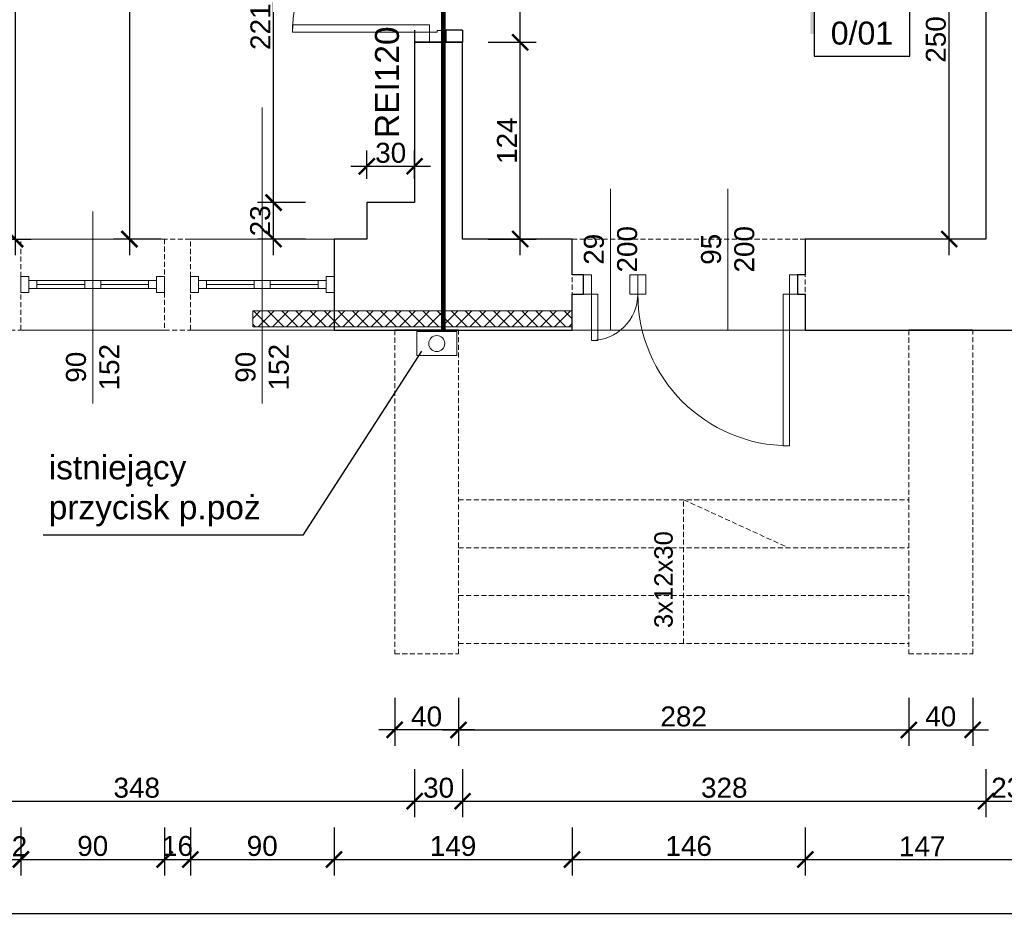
# Model space of a CAD drawing. Header units: millimetres. Extents: x 2709036 to 2756280, y 168165 to 192362.
# Tile 50 of 192: x 2714764 to 2715381, y 185385 to 185955. Entities that reach past the tile are written whole.
import ezdxf
from ezdxf.enums import TextEntityAlignment as Align

# ---------------------------------------------------------------- set-up
doc = ezdxf.new("R2010")
doc.units = ezdxf.units.MM
doc.header["$MEASUREMENT"] = 0
doc.linetypes.add('ACAD_ISO03W100', pattern=[30, 12, -18])
doc.linetypes.add('HIDDEN2', pattern=[4.7625, 3.175, -1.5875])
for name, color, linetype, lineweight in [('2 - LINIA WIDOKOWA', 251, 'Continuous', 13), ('__MAZ_EKSP_NIEZGODNOŚCI', 1, 'Continuous', 0), ('__MAZ_EKSP_PROJ', 3, 'Continuous', 0), ('__MAZ_LIKWIDACJE', 6, 'ACAD_ISO03W100', 30), ('__MAZ_OPIS_STOLARKA', 7, 'Continuous', 0), ('__MAZ_SCHODY', 7, 'Continuous', 0), ('__MAZ_STOLARKA DRZWIOWA ISTN', 7, 'Continuous', 9), ('__MAZ_STOLARKA DRZWIOWA NOWA', 7, 'Continuous', 9), ('__MAZ_STOLARKA OKIENNA', 7, 'Continuous', 9), ('__MAZ_WYMIARY', 7, 'Continuous', 9), ('__MAZ_ŚCIANY ISTNIEJĄCE', 7, 'Continuous', 30)]:
    doc.layers.add(name, color=color, linetype=linetype, lineweight=lineweight)
doc.layers.add('6 - OPISY', color=7, linetype='Continuous')
doc.styles.add('Arial', font='arial.ttf')
doc.styles.add('Dimensions', font='arial.ttf')
doc.styles.get("Standard").update_dxf_attribs({"font": 'arial.ttf'})
doc.styles.add('styl1', font='arial.ttf')
doc.dimstyles.new('100', dxfattribs={"dimtxt": 10, "dimasz": 10, "dimexe": 18, "dimexo": 15, "dimgap": 9, "dimtad": 1, "dimdec": 1, "dimrnd": 0.5, "dimdsep": 46, "dimtxsty": 'Dimensions', "dimblk": 'ARCHTICK', "dimcen": 9, "dimdle": 10, "dimadec": 1, "dimazin": 2, "dimtfac": 1, "dimtdec": 4, "dimtofl": 0, "dimtmove": 2, "dimatfit": 3, "dimfxl": 1, "dimtolj": 1, "dimtzin": 0, "dimarcsym": 0})

# ---------------------------------------------------------------- blocks, each defined once
blk = doc.blocks.new('*U9')
at = {"ltscale": 10}
blk.add_hatch(color=256, dxfattribs=at).paths.add_polyline_path([(0, 26), (-25, 26), (-27, 26), (-27, 11.46), (-25, 11.46), (-25, 24), (0, 24)])
blk.add_lwpolyline([(-25, 0), (25, 0), (25, 24), (-25, 24)], close=True, dxfattribs=at)
at = {"layer": '6 - OPISY'}
for tag, p in [('NRPOM', (0, 6)), ('WYSPOM', (3.39, -15.66))]:
    blk.add_attdef(tag, text='', height=12, dxfattribs=at).set_placement(p, align=Align.CENTER)
blk = doc.blocks.new('_ArchTick')
at = {"color": 0, "linetype": 'ByBlock', "const_width": 0.15}
blk.add_lwpolyline([(-0.5, -0.5), (0.5, 0.5)], dxfattribs=at)
blk = doc.blocks.new('*D155')
at = {"layer": '__MAZ_WYMIARY', "color": 0, "lineweight": -2}
for p, q in [((2714190.68, 185415.16), (2714190.68, 185385.16)), ((2716989.68, 185415.16), (2716989.68, 185385.16)), ((2714180.68, 185395.16), (2716999.68, 185395.16))]:
    blk.add_line(p, q, dxfattribs=at)
at = {"layer": 'Defpoints', "color": 0, "lineweight": 30}
for p in [(2714190.68, 185760.55), (2716989.68, 185760.55), (2716989.68, 185395.16)]:
    blk.add_point(p, dxfattribs=at)
at = {"layer": '__MAZ_WYMIARY', "color": 0, "lineweight": -2, "xscale": 10, "yscale": 10, "zscale": 10, "rotation": 180}
blk.add_blockref('_ArchTick', (2714190.68, 185395.16), dxfattribs=at)
at = {"layer": '__MAZ_WYMIARY', "color": 0, "lineweight": -2, "xscale": 10, "yscale": 10, "zscale": 10}
blk.add_blockref('_ArchTick', (2716989.68, 185395.16), dxfattribs=at)
at = {"layer": '__MAZ_WYMIARY', "color": 0, "lineweight": 5, "insert": (2715590.18, 185403.55), "char_height": 12.5, "attachment_point": 5, "style": 'Arial'}
blk.add_mtext('\\A1;2799', dxfattribs=at)
blk = doc.blocks.new('*D166')
at = {"layer": '__MAZ_WYMIARY', "color": 0, "lineweight": -2}
for p, q in [((2715039.32, 185530.06), (2715039.32, 185500.06)), ((2715321.37, 185530.06), (2715321.37, 185500.06)), ((2715029.32, 185510.06), (2715331.37, 185510.06))]:
    blk.add_line(p, q, dxfattribs=at)
at = {"layer": 'Defpoints', "color": 0, "lineweight": 30}
for p in [(2715039.32, 185557.63), (2715321.37, 185557.63), (2715321.37, 185510.06)]:
    blk.add_point(p, dxfattribs=at)
at = {"layer": '__MAZ_WYMIARY', "color": 0, "lineweight": -2, "xscale": 10, "yscale": 10, "zscale": 10, "rotation": 180}
blk.add_blockref('_ArchTick', (2715039.32, 185510.06), dxfattribs=at)
at = {"layer": '__MAZ_WYMIARY', "color": 0, "lineweight": -2, "xscale": 10, "yscale": 10, "zscale": 10}
blk.add_blockref('_ArchTick', (2715321.37, 185510.06), dxfattribs=at)
at = {"layer": '__MAZ_WYMIARY', "color": 0, "lineweight": 5, "insert": (2715180.34, 185518.44), "char_height": 12.5, "attachment_point": 5, "style": 'Arial'}
blk.add_mtext('\\A1;282', dxfattribs=at)
blk = doc.blocks.new('*D171')
at = {"layer": '__MAZ_WYMIARY', "color": 0, "lineweight": -2}
for p, q in [((2714663.68, 185485.39), (2714663.68, 185455.39)), ((2715011.83, 185485.39), (2715011.83, 185455.39)), ((2714653.68, 185465.39), (2715021.83, 185465.39))]:
    blk.add_line(p, q, dxfattribs=at)
at = {"layer": 'Defpoints', "color": 0, "lineweight": 30}
for p in [(2715011.83, 185840.37), (2714663.68, 185817.55), (2715011.83, 185465.39)]:
    blk.add_point(p, dxfattribs=at)
at = {"layer": '__MAZ_WYMIARY', "color": 0, "lineweight": -2, "xscale": 10, "yscale": 10, "zscale": 10, "rotation": 180}
blk.add_blockref('_ArchTick', (2714663.68, 185465.39), dxfattribs=at)
at = {"layer": '__MAZ_WYMIARY', "color": 0, "lineweight": -2, "xscale": 10, "yscale": 10, "zscale": 10}
blk.add_blockref('_ArchTick', (2715011.83, 185465.39), dxfattribs=at)
at = {"layer": '__MAZ_WYMIARY', "color": 0, "lineweight": 5, "insert": (2714837.76, 185473.78), "char_height": 12.5, "attachment_point": 5, "style": 'Arial'}
blk.add_mtext('\\A1;348', dxfattribs=at)
blk = doc.blocks.new('*D172')
at = {"layer": '__MAZ_WYMIARY', "color": 0, "lineweight": -2}
for p, q in [((2715041.83, 185485.39), (2715041.83, 185455.39)), ((2715369.68, 185485.39), (2715369.68, 185455.39)), ((2715031.83, 185465.39), (2715379.68, 185465.39))]:
    blk.add_line(p, q, dxfattribs=at)
at = {"layer": 'Defpoints', "color": 0, "lineweight": 30}
for p in [(2715041.83, 185840.37), (2715369.68, 185817.55), (2715369.68, 185465.39)]:
    blk.add_point(p, dxfattribs=at)
at = {"layer": '__MAZ_WYMIARY', "color": 0, "lineweight": -2, "xscale": 10, "yscale": 10, "zscale": 10, "rotation": 180}
blk.add_blockref('_ArchTick', (2715041.83, 185465.39), dxfattribs=at)
at = {"layer": '__MAZ_WYMIARY', "color": 0, "lineweight": -2, "xscale": 10, "yscale": 10, "zscale": 10}
blk.add_blockref('_ArchTick', (2715369.68, 185465.39), dxfattribs=at)
at = {"layer": '__MAZ_WYMIARY', "color": 0, "lineweight": 5, "insert": (2715205.76, 185473.78), "char_height": 12.5, "attachment_point": 5, "style": 'Arial'}
blk.add_mtext('\\A1;328', dxfattribs=at)
blk = doc.blocks.new('*D173')
at = {"layer": '__MAZ_WYMIARY', "color": 0, "lineweight": -2}
for p, q in [((2715369.68, 185485.39), (2715369.68, 185455.39)), ((2715392.68, 185485.39), (2715392.68, 185455.39)), ((2715359.68, 185465.39), (2715402.68, 185465.39))]:
    blk.add_line(p, q, dxfattribs=at)
at = {"layer": 'Defpoints', "color": 0, "lineweight": 30}
for p in [(2715369.68, 185817.55), (2715392.68, 185817.55), (2715392.68, 185465.39)]:
    blk.add_point(p, dxfattribs=at)
at = {"layer": '__MAZ_WYMIARY', "color": 0, "lineweight": -2, "xscale": 10, "yscale": 10, "zscale": 10, "rotation": 180}
blk.add_blockref('_ArchTick', (2715369.68, 185465.39), dxfattribs=at)
at = {"layer": '__MAZ_WYMIARY', "color": 0, "lineweight": -2, "xscale": 10, "yscale": 10, "zscale": 10}
blk.add_blockref('_ArchTick', (2715392.68, 185465.39), dxfattribs=at)
at = {"layer": '__MAZ_WYMIARY', "color": 0, "lineweight": 5, "insert": (2715382.68, 185473.78), "char_height": 12.5, "attachment_point": 5, "style": 'Arial'}
blk.add_mtext('\\A1;23', dxfattribs=at)
blk = doc.blocks.new('*D179')
at = {"layer": '__MAZ_WYMIARY', "color": 0, "lineweight": -2}
for p, q in [((2715011.83, 185485.39), (2715011.83, 185455.39)), ((2715041.83, 185485.39), (2715041.83, 185455.39)), ((2715001.83, 185465.39), (2715051.83, 185465.39))]:
    blk.add_line(p, q, dxfattribs=at)
at = {"layer": 'Defpoints', "color": 0, "lineweight": 30}
for p in [(2715011.83, 185840.37), (2715041.83, 185817.55), (2715041.83, 185465.39)]:
    blk.add_point(p, dxfattribs=at)
at = {"layer": '__MAZ_WYMIARY', "color": 0, "lineweight": -2, "xscale": 10, "yscale": 10, "zscale": 10, "rotation": 180}
blk.add_blockref('_ArchTick', (2715011.83, 185465.39), dxfattribs=at)
at = {"layer": '__MAZ_WYMIARY', "color": 0, "lineweight": -2, "xscale": 10, "yscale": 10, "zscale": 10}
blk.add_blockref('_ArchTick', (2715041.83, 185465.39), dxfattribs=at)
at = {"layer": '__MAZ_WYMIARY', "color": 0, "lineweight": 5, "insert": (2715026.83, 185473.78), "char_height": 12.5, "attachment_point": 5, "style": 'Arial'}
blk.add_mtext('\\A1;30', dxfattribs=at)
blk = doc.blocks.new('*D193')
at = {"layer": '__MAZ_WYMIARY', "color": 0, "lineweight": -2}
for p, q in [((2714999.32, 185530.06), (2714999.32, 185500.06)), ((2715039.32, 185530.06), (2715039.32, 185500.06)), ((2715049.32, 185510.06), (2714989.32, 185510.06))]:
    blk.add_line(p, q, dxfattribs=at)
at = {"layer": 'Defpoints', "color": 0, "lineweight": 30}
for p in [(2714999.32, 185557.63), (2715039.32, 185557.63), (2714999.32, 185510.06)]:
    blk.add_point(p, dxfattribs=at)
at = {"layer": '__MAZ_WYMIARY', "color": 0, "lineweight": -2, "xscale": 10, "yscale": 10, "zscale": 10, "rotation": 180}
blk.add_blockref('_ArchTick', (2714999.32, 185510.06), dxfattribs=at)
at = {"layer": '__MAZ_WYMIARY', "color": 0, "lineweight": -2, "xscale": 10, "yscale": 10, "zscale": 10}
blk.add_blockref('_ArchTick', (2715039.32, 185510.06), dxfattribs=at)
at = {"layer": '__MAZ_WYMIARY', "color": 0, "lineweight": 5, "insert": (2715019.32, 185518.44), "char_height": 12.5, "attachment_point": 5, "style": 'Arial'}
blk.add_mtext('\\A1;40', dxfattribs=at)
blk = doc.blocks.new('*D194')
at = {"layer": '__MAZ_WYMIARY', "color": 0, "lineweight": -2}
for p, q in [((2715321.37, 185530.06), (2715321.37, 185500.06)), ((2715361.37, 185530.06), (2715361.37, 185500.06)), ((2715311.37, 185510.06), (2715371.37, 185510.06))]:
    blk.add_line(p, q, dxfattribs=at)
at = {"layer": 'Defpoints', "color": 0, "lineweight": 30}
for p in [(2715321.37, 185557.63), (2715361.37, 185557.63), (2715361.37, 185510.06)]:
    blk.add_point(p, dxfattribs=at)
at = {"layer": '__MAZ_WYMIARY', "color": 0, "lineweight": -2, "xscale": 10, "yscale": 10, "zscale": 10, "rotation": 180}
blk.add_blockref('_ArchTick', (2715321.37, 185510.06), dxfattribs=at)
at = {"layer": '__MAZ_WYMIARY', "color": 0, "lineweight": -2, "xscale": 10, "yscale": 10, "zscale": 10}
blk.add_blockref('_ArchTick', (2715361.37, 185510.06), dxfattribs=at)
at = {"layer": '__MAZ_WYMIARY', "color": 0, "lineweight": 5, "insert": (2715341.37, 185518.44), "char_height": 12.5, "attachment_point": 5, "style": 'Arial'}
blk.add_mtext('\\A1;40', dxfattribs=at)
blk = doc.blocks.new('*D199')
at = {"layer": '__MAZ_WYMIARY', "color": 0, "lineweight": -2}
for p, q in [((2714753.68, 185448.92), (2714753.68, 185418.92)), ((2714765.2, 185448.92), (2714765.2, 185418.92)), ((2714743.68, 185428.92), (2714775.2, 185428.92))]:
    blk.add_line(p, q, dxfattribs=at)
at = {"layer": 'Defpoints', "color": 0, "lineweight": 30}
for p in [(2714753.68, 185760.55), (2714765.2, 185760.55), (2714765.2, 185428.92)]:
    blk.add_point(p, dxfattribs=at)
at = {"layer": '__MAZ_WYMIARY', "color": 0, "lineweight": -2, "xscale": 10, "yscale": 10, "zscale": 10, "rotation": 180}
blk.add_blockref('_ArchTick', (2714753.68, 185428.92), dxfattribs=at)
at = {"layer": '__MAZ_WYMIARY', "color": 0, "lineweight": -2, "xscale": 10, "yscale": 10, "zscale": 10}
blk.add_blockref('_ArchTick', (2714765.2, 185428.92), dxfattribs=at)
at = {"layer": '__MAZ_WYMIARY', "color": 0, "lineweight": 5, "insert": (2714759.44, 185437.19), "char_height": 12.5, "attachment_point": 5, "style": 'Arial'}
blk.add_mtext('\\A1;12', dxfattribs=at)
blk = doc.blocks.new('*D200')
at = {"layer": '__MAZ_WYMIARY', "color": 0, "lineweight": -2}
for p, q in [((2714765.2, 185448.92), (2714765.2, 185418.92)), ((2714855.2, 185448.92), (2714855.2, 185418.92)), ((2714755.2, 185428.92), (2714865.2, 185428.92))]:
    blk.add_line(p, q, dxfattribs=at)
at = {"layer": 'Defpoints', "color": 0, "lineweight": 30}
for p in [(2714765.2, 185760.55), (2714855.2, 185760.55), (2714855.2, 185428.92)]:
    blk.add_point(p, dxfattribs=at)
at = {"layer": '__MAZ_WYMIARY', "color": 0, "lineweight": -2, "xscale": 10, "yscale": 10, "zscale": 10, "rotation": 180}
blk.add_blockref('_ArchTick', (2714765.2, 185428.92), dxfattribs=at)
at = {"layer": '__MAZ_WYMIARY', "color": 0, "lineweight": -2, "xscale": 10, "yscale": 10, "zscale": 10}
blk.add_blockref('_ArchTick', (2714855.2, 185428.92), dxfattribs=at)
at = {"layer": '__MAZ_WYMIARY', "color": 0, "lineweight": 5, "insert": (2714810.2, 185437.3), "char_height": 12.5, "attachment_point": 5, "style": 'Arial'}
blk.add_mtext('\\A1;90', dxfattribs=at)
blk = doc.blocks.new('*D201')
at = {"layer": '__MAZ_WYMIARY', "color": 0, "lineweight": -2}
for p, q in [((2714855.2, 185448.92), (2714855.2, 185418.92)), ((2714871.37, 185448.92), (2714871.37, 185418.92)), ((2714845.2, 185428.92), (2714881.37, 185428.92))]:
    blk.add_line(p, q, dxfattribs=at)
at = {"layer": 'Defpoints', "color": 0, "lineweight": 30}
for p in [(2714855.2, 185760.49), (2714871.37, 185760.49), (2714871.37, 185428.92)]:
    blk.add_point(p, dxfattribs=at)
at = {"layer": '__MAZ_WYMIARY', "color": 0, "lineweight": -2, "xscale": 10, "yscale": 10, "zscale": 10, "rotation": 180}
blk.add_blockref('_ArchTick', (2714855.2, 185428.92), dxfattribs=at)
at = {"layer": '__MAZ_WYMIARY', "color": 0, "lineweight": -2, "xscale": 10, "yscale": 10, "zscale": 10}
blk.add_blockref('_ArchTick', (2714871.37, 185428.92), dxfattribs=at)
at = {"layer": '__MAZ_WYMIARY', "color": 0, "lineweight": 5, "insert": (2714863.29, 185437.3), "char_height": 12.5, "attachment_point": 5, "style": 'Arial'}
blk.add_mtext('\\A1;16', dxfattribs=at)
blk = doc.blocks.new('*D202')
at = {"layer": '__MAZ_WYMIARY', "color": 0, "lineweight": -2}
for p, q in [((2714871.37, 185448.92), (2714871.37, 185418.92)), ((2714961.37, 185448.92), (2714961.37, 185418.92)), ((2714861.37, 185428.92), (2714971.37, 185428.92))]:
    blk.add_line(p, q, dxfattribs=at)
at = {"layer": 'Defpoints', "color": 0, "lineweight": 30}
for p in [(2714871.37, 185760.42), (2714961.37, 185760.55), (2714961.37, 185428.92)]:
    blk.add_point(p, dxfattribs=at)
at = {"layer": '__MAZ_WYMIARY', "color": 0, "lineweight": -2, "xscale": 10, "yscale": 10, "zscale": 10, "rotation": 180}
blk.add_blockref('_ArchTick', (2714871.37, 185428.92), dxfattribs=at)
at = {"layer": '__MAZ_WYMIARY', "color": 0, "lineweight": -2, "xscale": 10, "yscale": 10, "zscale": 10}
blk.add_blockref('_ArchTick', (2714961.37, 185428.92), dxfattribs=at)
at = {"layer": '__MAZ_WYMIARY', "color": 0, "lineweight": 5, "insert": (2714916.37, 185437.3), "char_height": 12.5, "attachment_point": 5, "style": 'Arial'}
blk.add_mtext('\\A1;90', dxfattribs=at)
blk = doc.blocks.new('*D203')
at = {"layer": '__MAZ_WYMIARY', "color": 0, "lineweight": -2}
for p, q in [((2714961.37, 185448.92), (2714961.37, 185418.92)), ((2715110.42, 185448.92), (2715110.42, 185418.92)), ((2714951.37, 185428.92), (2715120.42, 185428.92))]:
    blk.add_line(p, q, dxfattribs=at)
at = {"layer": 'Defpoints', "color": 0, "lineweight": 30}
for p in [(2714961.37, 185760.49), (2715110.42, 185760.49), (2715110.42, 185428.92)]:
    blk.add_point(p, dxfattribs=at)
at = {"layer": '__MAZ_WYMIARY', "color": 0, "lineweight": -2, "xscale": 10, "yscale": 10, "zscale": 10, "rotation": 180}
blk.add_blockref('_ArchTick', (2714961.37, 185428.92), dxfattribs=at)
at = {"layer": '__MAZ_WYMIARY', "color": 0, "lineweight": -2, "xscale": 10, "yscale": 10, "zscale": 10}
blk.add_blockref('_ArchTick', (2715110.42, 185428.92), dxfattribs=at)
at = {"layer": '__MAZ_WYMIARY', "color": 0, "lineweight": 5, "insert": (2715035.9, 185437.3), "char_height": 12.5, "attachment_point": 5, "style": 'Arial'}
blk.add_mtext('\\A1;149', dxfattribs=at)
blk = doc.blocks.new('*D204')
at = {"layer": '__MAZ_WYMIARY', "color": 0, "lineweight": -2}
for p, q in [((2715110.42, 185448.92), (2715110.42, 185418.92)), ((2715256.55, 185448.92), (2715256.55, 185418.92)), ((2715100.42, 185428.92), (2715266.55, 185428.92))]:
    blk.add_line(p, q, dxfattribs=at)
at = {"layer": 'Defpoints', "color": 0, "lineweight": 30}
for p in [(2715110.42, 185760.42), (2715256.55, 185760.42), (2715256.55, 185428.92)]:
    blk.add_point(p, dxfattribs=at)
at = {"layer": '__MAZ_WYMIARY', "color": 0, "lineweight": -2, "xscale": 10, "yscale": 10, "zscale": 10, "rotation": 180}
blk.add_blockref('_ArchTick', (2715110.42, 185428.92), dxfattribs=at)
at = {"layer": '__MAZ_WYMIARY', "color": 0, "lineweight": -2, "xscale": 10, "yscale": 10, "zscale": 10}
blk.add_blockref('_ArchTick', (2715256.55, 185428.92), dxfattribs=at)
at = {"layer": '__MAZ_WYMIARY', "color": 0, "lineweight": 5, "insert": (2715183.48, 185437.3), "char_height": 12.5, "attachment_point": 5, "style": 'Arial'}
blk.add_mtext('\\A1;146', dxfattribs=at)
blk = doc.blocks.new('*D205')
at = {"layer": '__MAZ_WYMIARY', "color": 0, "lineweight": -2}
for p, q in [((2715256.55, 185448.92), (2715256.55, 185418.92)), ((2715403.03, 185448.92), (2715403.03, 185418.92)), ((2715246.55, 185428.92), (2715413.03, 185428.92))]:
    blk.add_line(p, q, dxfattribs=at)
at = {"layer": 'Defpoints', "color": 0, "lineweight": 30}
for p in [(2715256.55, 185760.36), (2715403.03, 185760.55), (2715403.03, 185428.92)]:
    blk.add_point(p, dxfattribs=at)
at = {"layer": '__MAZ_WYMIARY', "color": 0, "lineweight": -2, "xscale": 10, "yscale": 10, "zscale": 10, "rotation": 180}
blk.add_blockref('_ArchTick', (2715256.55, 185428.92), dxfattribs=at)
at = {"layer": '__MAZ_WYMIARY', "color": 0, "lineweight": -2, "xscale": 10, "yscale": 10, "zscale": 10}
blk.add_blockref('_ArchTick', (2715403.03, 185428.92), dxfattribs=at)
at = {"layer": '__MAZ_WYMIARY', "color": 0, "lineweight": 5, "insert": (2715329.79, 185437.19), "char_height": 12.5, "attachment_point": 5, "style": 'Arial'}
blk.add_mtext('\\A1;147', dxfattribs=at)
blk = doc.blocks.new('*D253')
at = {"layer": '__MAZ_WYMIARY', "color": 0, "lineweight": -2}
for p, q in [((2715346.74, 185807.55), (2715346.74, 186077.55)), ((2715354.68, 186067.55), (2715336.74, 186067.55)), ((2715354.68, 185817.55), (2715336.74, 185817.55))]:
    blk.add_line(p, q, dxfattribs=at)
at = {"layer": 'Defpoints', "color": 0, "lineweight": 30}
for p in [(2715346.74, 186067.55), (2715369.68, 186067.55), (2715369.68, 185817.55)]:
    blk.add_point(p, dxfattribs=at)
at = {"layer": '__MAZ_WYMIARY', "color": 0, "lineweight": -2, "xscale": 10, "yscale": 10, "zscale": 10}
for p, rotation in [((2715346.74, 186067.55), 90), ((2715346.74, 185817.55), 270)]:
    blk.add_blockref('_ArchTick', p, dxfattribs=dict(at, rotation=rotation))
at = {"layer": '__MAZ_WYMIARY', "color": 0, "lineweight": 5, "insert": (2715338.36, 185942.55), "char_height": 12.5, "attachment_point": 5, "rotation": 90, "style": 'Arial'}
blk.add_mtext('\\A1;250', dxfattribs=at)
blk = doc.blocks.new('*D297')
at = {"layer": '__MAZ_WYMIARY', "color": 0, "lineweight": -2}
for p, q in [((2714923.49, 185807.55), (2714923.49, 185850.37)), ((2714943.49, 185840.37), (2714913.49, 185840.37)), ((2714943.49, 185817.55), (2714913.49, 185817.55))]:
    blk.add_line(p, q, dxfattribs=at)
at = {"layer": 'Defpoints', "color": 0, "lineweight": 30}
for p in [(2714923.49, 185840.37), (2714981.83, 185840.37), (2714981.83, 185817.55)]:
    blk.add_point(p, dxfattribs=at)
at = {"layer": '__MAZ_WYMIARY', "color": 0, "lineweight": -2, "xscale": 10, "yscale": 10, "zscale": 10}
for p, rotation in [((2714923.49, 185840.37), 90), ((2714923.49, 185817.55), 270)]:
    blk.add_blockref('_ArchTick', p, dxfattribs=dict(at, rotation=rotation))
at = {"layer": '__MAZ_WYMIARY', "color": 0, "lineweight": 5, "insert": (2714915.11, 185828.96), "char_height": 12.5, "attachment_point": 5, "rotation": 90, "style": 'Arial'}
blk.add_mtext('\\A1;23', dxfattribs=at)
blk = doc.blocks.new('*D298')
at = {"layer": '__MAZ_WYMIARY', "color": 0, "lineweight": -2}
for p, q in [((2714923.49, 185830.37), (2714923.49, 186070.77)), ((2714943.49, 186060.77), (2714913.49, 186060.77)), ((2714943.49, 185840.37), (2714913.49, 185840.37))]:
    blk.add_line(p, q, dxfattribs=at)
at = {"layer": 'Defpoints', "color": 0, "lineweight": 30}
for p in [(2714923.49, 186060.77), (2715011.83, 186060.77), (2715011.83, 185840.37)]:
    blk.add_point(p, dxfattribs=at)
at = {"layer": '__MAZ_WYMIARY', "color": 0, "lineweight": -2, "xscale": 10, "yscale": 10, "zscale": 10}
for p, rotation in [((2714923.49, 186060.77), 90), ((2714923.49, 185840.37), 270)]:
    blk.add_blockref('_ArchTick', p, dxfattribs=dict(at, rotation=rotation))
at = {"layer": '__MAZ_WYMIARY', "color": 0, "lineweight": 5, "insert": (2714915.22, 185950.57), "char_height": 12.5, "attachment_point": 5, "rotation": 90, "style": 'Arial'}
blk.add_mtext('\\A1;221', dxfattribs=at)
blk = doc.blocks.new('*D304')
at = {"layer": '__MAZ_WYMIARY', "color": 0, "lineweight": -2}
for p, q in [((2714981.83, 185855.37), (2714981.83, 185873.12)), ((2715011.83, 185855.37), (2715011.83, 185873.12)), ((2714971.83, 185863.12), (2715021.83, 185863.12))]:
    blk.add_line(p, q, dxfattribs=at)
at = {"layer": 'Defpoints', "color": 0, "lineweight": 30}
for p in [(2715011.83, 185863.12), (2714981.83, 185840.37), (2715011.83, 185840.37)]:
    blk.add_point(p, dxfattribs=at)
at = {"layer": '__MAZ_WYMIARY', "color": 0, "lineweight": -2, "xscale": 10, "yscale": 10, "zscale": 10, "rotation": 180}
blk.add_blockref('_ArchTick', (2714981.83, 185863.12), dxfattribs=at)
at = {"layer": '__MAZ_WYMIARY', "color": 0, "lineweight": -2, "xscale": 10, "yscale": 10, "zscale": 10}
blk.add_blockref('_ArchTick', (2715011.83, 185863.12), dxfattribs=at)
at = {"layer": '__MAZ_WYMIARY', "color": 0, "lineweight": 5, "insert": (2714996.83, 185871.51), "char_height": 12.5, "attachment_point": 5, "style": 'Arial'}
blk.add_mtext('\\A1;30', dxfattribs=at)
blk = doc.blocks.new('*D308')
at = {"layer": '__MAZ_WYMIARY', "color": 0, "lineweight": -2}
for p, q in [((2714833.15, 186153.05), (2714833.15, 185807.55)), ((2714853.15, 186143.05), (2714823.15, 186143.05)), ((2714853.15, 185817.55), (2714823.15, 185817.55))]:
    blk.add_line(p, q, dxfattribs=at)
at = {"layer": 'Defpoints', "color": 0, "lineweight": 30}
for p in [(2714876.49, 186143.05), (2714833.15, 185817.55), (2714876.49, 185817.55)]:
    blk.add_point(p, dxfattribs=at)
at = {"layer": '__MAZ_WYMIARY', "color": 0, "lineweight": -2, "xscale": 10, "yscale": 10, "zscale": 10}
for p, rotation in [((2714833.15, 186143.05), 90), ((2714833.15, 185817.55), 270)]:
    blk.add_blockref('_ArchTick', p, dxfattribs=dict(at, rotation=rotation))
at = {"layer": '__MAZ_WYMIARY', "color": 0, "lineweight": 5, "insert": (2714824.76, 185980.3), "char_height": 12.5, "attachment_point": 5, "rotation": 90, "style": 'Arial'}
blk.add_mtext('\\A1;326', dxfattribs=at)
blk = doc.blocks.new('*D659')
at = {"layer": '__MAZ_WYMIARY', "color": 0, "lineweight": -2}
for p, q in [((2714761.53, 186055.78), (2714761.53, 185807.55)), ((2714741.53, 186045.78), (2714771.53, 186045.78)), ((2714741.53, 185817.55), (2714771.53, 185817.55))]:
    blk.add_line(p, q, dxfattribs=at)
at = {"layer": 'Defpoints', "color": 0, "lineweight": 30}
for p in [(2714663.68, 186045.78), (2714663.68, 185817.55), (2714761.53, 185817.55)]:
    blk.add_point(p, dxfattribs=at)
at = {"layer": '__MAZ_WYMIARY', "color": 0, "lineweight": -2, "xscale": 10, "yscale": 10, "zscale": 10}
for p, rotation in [((2714761.53, 186045.78), 90), ((2714761.53, 185817.55), 270)]:
    blk.add_blockref('_ArchTick', p, dxfattribs=dict(at, rotation=rotation))
at = {"layer": '__MAZ_WYMIARY', "color": 0, "lineweight": 5, "insert": (2714753.15, 185931.66), "char_height": 12.5, "attachment_point": 5, "rotation": 90, "style": 'Arial'}
blk.add_mtext('\\A1;228', dxfattribs=at)
blk = doc.blocks.new('*D668')
at = {"layer": '__MAZ_WYMIARY', "color": 0, "lineweight": -2}
for p, q in [((2715077.95, 185807.55), (2715077.95, 185950.83)), ((2715057.95, 185940.83), (2715087.95, 185940.83)), ((2715057.95, 185817.55), (2715087.95, 185817.55))]:
    blk.add_line(p, q, dxfattribs=at)
at = {"layer": 'Defpoints', "color": 0, "lineweight": 30}
for p in [(2715041.83, 185940.83), (2715077.95, 185940.83), (2715041.83, 185817.55)]:
    blk.add_point(p, dxfattribs=at)
at = {"layer": '__MAZ_WYMIARY', "color": 0, "lineweight": -2, "xscale": 10, "yscale": 10, "zscale": 10}
for p, rotation in [((2715077.95, 185940.83), 90), ((2715077.95, 185817.55), 270)]:
    blk.add_blockref('_ArchTick', p, dxfattribs=dict(at, rotation=rotation))
at = {"layer": '__MAZ_WYMIARY', "color": 0, "lineweight": 5, "insert": (2715069.67, 185879.19), "char_height": 12.5, "attachment_point": 5, "rotation": 90, "style": 'Arial'}
blk.add_mtext('\\A1;124', dxfattribs=at)
blk = doc.blocks.new('*D669')
at = {"layer": '__MAZ_WYMIARY', "color": 0, "lineweight": -2}
for p, q in [((2715077.95, 185930.83), (2715077.95, 186055.83)), ((2715057.95, 186045.83), (2715087.95, 186045.83)), ((2715057.95, 185940.83), (2715087.95, 185940.83))]:
    blk.add_line(p, q, dxfattribs=at)
at = {"layer": 'Defpoints', "color": 0, "lineweight": 30}
for p in [(2715041.83, 186045.83), (2715077.95, 186045.83), (2715041.83, 185940.83)]:
    blk.add_point(p, dxfattribs=at)
at = {"layer": '__MAZ_WYMIARY', "color": 0, "lineweight": -2, "xscale": 10, "yscale": 10, "zscale": 10}
for p, rotation in [((2715077.95, 186045.83), 90), ((2715077.95, 185940.83), 270)]:
    blk.add_blockref('_ArchTick', p, dxfattribs=dict(at, rotation=rotation))
at = {"layer": '__MAZ_WYMIARY', "color": 0, "lineweight": 5, "insert": (2715069.57, 185993.33), "char_height": 12.5, "attachment_point": 5, "rotation": 90, "style": 'Arial'}
blk.add_mtext('\\A1;105', dxfattribs=at)
blk = doc.blocks.new('90')
at = {"color": 0, "linetype": 'Continuous', "lineweight": 5}
for p, q in [((30102.84, -38884.85), (30102.84, -38878.44)), ((30113.27, -38878.44), (30113.27, -38885.98)), ((30107.55, -38884.85), (30102.84, -38884.85)), ((30107.55, -38885.98), (30107.55, -38884.85)), ((30113.27, -38885.98), (30107.55, -38885.98)), ((30015.67, -38967.31), (30015.67, -38972.02)), ((30102.84, -38967.31), (30015.67, -38967.31)), ((30015.67, -38967.31), (30015.67, -38972.02)), ((30015.67, -38972.02), (30102.84, -38972.02)), ((30102.84, -38972.02), (30102.84, -38967.31)), ((30102.84, -38978.44), (30102.84, -38972.02)), ((30102.84, -38972.02), (30107.55, -38972.02)), ((30107.55, -38972.02), (30107.55, -38970.89)), ((30107.55, -38970.89), (30113.27, -38970.89)), ((30113.27, -38970.89), (30113.27, -38978.44))]:
    blk.add_line(p, q, dxfattribs=at)
blk.add_arc((30102.84, -38972.02), 87.17, 90, 180, dxfattribs=at)

msp = doc.modelspace()

# ---------------------------------------------------------------- hatches: boundary and pattern name
at = {"layer": '__MAZ_EKSP_NIEZGODNOŚCI', "ltscale": 0.01}
h = msp.add_hatch(dxfattribs=at)
h.set_pattern_fill('ANSI37', color=252, scale=50)
h.set_pattern_definition([(45, (55864.465, 6934.302), (-4.419417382, 4.419417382), []), (135, (55864.465, 6934.302), (-4.419417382, -4.419417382), [])])
h.paths.add_polyline_path([(2714910.42, 185772.5), (2715110.42, 185772.5), (2715110.42, 185762.5), (2714910.42, 185762.5)])

# ---------------------------------------------------------------- linework, layer by layer
at = {"color": 7, "lineweight": -3}
for q in [(2715016.35, 185747.32), (2714779.22, 185632.15)]:
    msp.add_line((2714942.01, 185632.15), q, dxfattribs=at)
at = {"layer": '2 - LINIA WIDOKOWA', "color": 252, "linetype": 'Continuous', "ltscale": 5}
msp.add_line((2715110.42, 185760.55), (2715256.55, 185760.55), dxfattribs=at)
at = {"layer": '2 - LINIA WIDOKOWA', "color": 1, "linetype": 'Continuous', "ltscale": 5}
msp.add_lwpolyline([(2715038.18, 185744.57), (2715013.18, 185744.57), (2715013.18, 185759.57), (2715038.18, 185759.57)], close=True, dxfattribs=at)
msp.add_circle((2715025.68, 185752.07), 5, dxfattribs=at)
at = {"layer": '__MAZ_EKSP_NIEZGODNOŚCI', "color": 252}
msp.add_lwpolyline([(2714910.42, 185772.5), (2715110.42, 185772.5), (2715110.42, 185762.5), (2714910.42, 185762.5)], close=True, dxfattribs=at)
at = {"layer": '__MAZ_EKSP_PROJ', "linetype": 'ACAD_ISO03W100', "const_width": 3}
msp.add_lwpolyline([(2715029.84, 185759.57), (2715029.84, 186271.03), (2714869.37, 186271.03), (2714869.37, 186388.05), (2714508.27, 186388.05)], dxfattribs=at)
at = {"layer": '__MAZ_LIKWIDACJE', "color": 252}
for p, q in [((2715041.83, 185948.33), (2715011.83, 185948.33)), ((2715011.83, 185948.33), (2715011.83, 185940.83)), ((2715041.83, 185948.33), (2715041.83, 185940.83))]:
    msp.add_line(p, q, dxfattribs=at)
at = {"layer": '__MAZ_OPIS_STOLARKA', "color": 252}
for points in [[(2714916.37, 185714.54), (2714916.37, 185899.85)], [(2715134.58, 185760.3), (2715134.58, 185849.01)], [(2715207.97, 185760.3), (2715207.97, 185849.01)], [(2714810.2, 185714.54), (2714810.2, 185834.76)]]:
    msp.add_lwpolyline(points, dxfattribs=at)
at = {"layer": '__MAZ_SCHODY', "color": 252, "linetype": 'HIDDEN2', "lineweight": 5}
for p, q in [((2714765.2, 185817.55), (2714753.68, 185817.55)), ((2714765.2, 185760.55), (2714765.2, 185817.55)), ((2714855.2, 185817.55), (2714765.2, 185817.55)), ((2714855.2, 185817.55), (2714855.2, 185760.55)), ((2714871.37, 185817.55), (2714855.2, 185817.55)), ((2714871.37, 185760.55), (2714871.37, 185817.55)), ((2714961.37, 185817.55), (2714871.37, 185817.55)), ((2714753.68, 185760.55), (2714765.2, 185760.55)), ((2714765.2, 185760.55), (2714855.2, 185760.55)), ((2714855.2, 185760.55), (2714871.37, 185760.55)), ((2714871.37, 185760.55), (2714961.37, 185760.55)), ((2714999.32, 185760.55), (2714999.32, 185557.63)), ((2715039.32, 185557.63), (2715039.32, 185760.55)), ((2715321.37, 185760.55), (2715321.37, 185557.63)), ((2715361.37, 185557.63), (2715361.37, 185760.55)), ((2715039.32, 185654.22), (2715321.37, 185654.22)), ((2715039.32, 185624.22), (2715321.37, 185624.22)), ((2715039.32, 185594.22), (2715321.37, 185594.22)), ((2715039.32, 185564.22), (2715321.37, 185564.22)), ((2714999.32, 185557.63), (2715039.32, 185557.63)), ((2715321.37, 185557.63), (2715361.37, 185557.63))]:
    msp.add_line(p, q, dxfattribs=at)
msp.add_lwpolyline([(2715110.42, 185760.55), (2715256.55, 185760.55), (2715256.55, 185817.55), (2715110.42, 185817.55)], close=True, dxfattribs=at)
msp.add_lwpolyline([(2715180.34, 185564.22), (2715180.34, 185654.22), (2715245.74, 185624.22)], dxfattribs=at)
at = {"layer": '__MAZ_STOLARKA DRZWIOWA ISTN', "color": 252, "linetype": 'Continuous'}
for points in [[(2715122.63, 185795.05), (2715117.63, 185795.05), (2715117.63, 185783.05), (2715122.63, 185783.05)], [(2715151.63, 185795.05), (2715146.63, 185795.05), (2715146.63, 185783.05), (2715151.63, 185783.05)], [(2715151.63, 185795.05), (2715156.63, 185795.05), (2715156.63, 185783.05), (2715151.63, 185783.05)], [(2715246.63, 185795.05), (2715251.63, 185795.05), (2715251.63, 185783.05), (2715246.63, 185783.05)], [(2715122.63, 185783.05), (2715126.63, 185783.05), (2715126.63, 185754.05), (2715122.63, 185754.05)], [(2715246.63, 185783.05), (2715242.63, 185783.05), (2715242.63, 185688.05), (2715246.63, 185688.05)]]:
    msp.add_lwpolyline(points, close=True, dxfattribs=at)
at = {"layer": '__MAZ_STOLARKA DRZWIOWA ISTN', "color": 252, "linetype": 'Continuous', "extrusion": (0, 0, -1)}
msp.add_arc((-2715122.63, 185783.05), 29, 180, 270, dxfattribs=at)
at = {"layer": '__MAZ_STOLARKA DRZWIOWA ISTN', "color": 252, "linetype": 'Continuous'}
msp.add_arc((2715246.63, 185783.05), 95, 180, 270, dxfattribs=at)
at = {"layer": '__MAZ_STOLARKA OKIENNA', "color": 252, "linetype": 'Continuous'}
for p, q in [((2714765.2, 185817.55), (2714855.2, 185817.55)), ((2714871.37, 185817.55), (2714961.37, 185817.55)), ((2714775.2, 185786.55), (2714775.2, 185791.55)), ((2714775.2, 185789.05), (2714805.2, 185789.05)), ((2714805.2, 185786.55), (2714805.2, 185791.55)), ((2714815.2, 185786.55), (2714815.2, 185791.55)), ((2714845.2, 185789.05), (2714815.2, 185789.05)), ((2714845.2, 185786.55), (2714845.2, 185791.55)), ((2714881.37, 185786.55), (2714881.37, 185791.55)), ((2714881.37, 185789.05), (2714911.37, 185789.05)), ((2714911.37, 185786.55), (2714911.37, 185791.55)), ((2714921.37, 185786.55), (2714921.37, 185791.55)), ((2714951.37, 185789.05), (2714921.37, 185789.05)), ((2714951.37, 185786.55), (2714951.37, 185791.55)), ((2714765.2, 185760.55), (2714855.2, 185760.55)), ((2714871.37, 185760.55), (2714961.37, 185760.55))]:
    msp.add_line(p, q, dxfattribs=at)
for points in [[(2714770.2, 185794.05), (2714765.2, 185794.05), (2714765.2, 185784.05), (2714770.2, 185784.05)], [(2714850.2, 185794.05), (2714855.2, 185794.05), (2714855.2, 185784.05), (2714850.2, 185784.05)], [(2714876.37, 185794.05), (2714871.37, 185794.05), (2714871.37, 185784.05), (2714876.37, 185784.05)], [(2714956.37, 185794.05), (2714961.37, 185794.05), (2714961.37, 185784.05), (2714956.37, 185784.05)], [(2714770.2, 185786.55), (2714770.2, 185791.55), (2714810.2, 185791.55), (2714810.2, 185786.55)], [(2714850.2, 185786.55), (2714850.2, 185791.55), (2714810.2, 185791.55), (2714810.2, 185786.55)], [(2714876.37, 185786.55), (2714876.37, 185791.55), (2714916.37, 185791.55), (2714916.37, 185786.55)], [(2714956.37, 185786.55), (2714956.37, 185791.55), (2714916.37, 185791.55), (2714916.37, 185786.55)]]:
    msp.add_lwpolyline(points, close=True, dxfattribs=at)
at = {"layer": '__MAZ_ŚCIANY ISTNIEJĄCE', "color": 252, "ltscale": 15}
for p, q in [((2715369.68, 186067.55), (2715369.68, 185817.55)), ((2715011.83, 185940.83), (2715011.83, 185840.37)), ((2715041.83, 185940.83), (2715011.83, 185940.83)), ((2715026.83, 185940.83), (2715041.83, 185940.83)), ((2715041.83, 185834.37), (2715041.83, 185940.83)), ((2715011.83, 185840.37), (2714981.83, 185840.37)), ((2714981.83, 185840.37), (2714981.83, 185817.55)), ((2715041.83, 185817.55), (2715041.83, 185834.37)), ((2714961.37, 185817.55), (2714961.37, 185760.55)), ((2714981.83, 185817.55), (2714961.37, 185817.55)), ((2715110.42, 185817.55), (2715041.83, 185817.55)), ((2715110.42, 185795.05), (2715110.42, 185817.55)), ((2715369.68, 185817.55), (2715256.55, 185817.55)), ((2715256.55, 185817.55), (2715256.55, 185795.05)), ((2715117.63, 185795.05), (2715110.42, 185795.05)), ((2715117.63, 185783.05), (2715117.63, 185795.05)), ((2715251.63, 185795.05), (2715251.63, 185783.05)), ((2715256.55, 185795.05), (2715251.63, 185795.05)), ((2715110.42, 185760.55), (2715110.42, 185783.05)), ((2715110.42, 185783.05), (2715117.63, 185783.05)), ((2715251.63, 185783.05), (2715256.55, 185783.05)), ((2715256.55, 185783.05), (2715256.55, 185760.55)), ((2714961.37, 185760.55), (2715110.42, 185760.55)), ((2715039.32, 185760.55), (2714999.32, 185760.55)), ((2715256.55, 185760.55), (2715403.03, 185760.55)), ((2715361.37, 185760.55), (2715321.37, 185760.55))]:
    msp.add_line(p, q, dxfattribs=at)
msp.add_lwpolyline([(2715011.83, 185940.83), (2715041.83, 185940.83)], dxfattribs=at)

# ---------------------------------------------------------------- block references
at = {"layer": '6 - OPISY', "color": 252, "xscale": 1.2, "yscale": 1.2, "zscale": 1.2}
msp.add_blockref('*U9', (2715292.03, 185932.16), dxfattribs=at).add_auto_attribs({'NRPOM': '0/01'})
at = {"layer": '__MAZ_STOLARKA DRZWIOWA NOWA', "color": 252, "lineweight": -2, "xscale": 0.9849617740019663, "yscale": 0.9849617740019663, "zscale": 0.9849617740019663, "rotation": 359.9999999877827}
msp.add_blockref('90', (2685371.09, 224333.09), dxfattribs=at)

# ---------------------------------------------------------------- texts
at = {"layer": '6 - OPISY', "color": 7, "insert": (2714942.1, 185682.02), "char_height": 15, "attachment_point": 3}
msp.add_mtext_dynamic_manual_height_columns('\\pxql;istniejący przycisk p.poż ', width=159.4655, gutter_width=12.5, heights=[61.2], dxfattribs=at)
at = {"layer": '__MAZ_EKSP_PROJ', "linetype": 'ACAD_ISO03W100', "insert": (2714986.98, 185950.71), "char_height": 15, "attachment_point": 3, "rotation": 90}
msp.add_mtext_dynamic_manual_height_columns('REI120', width=68.5675, gutter_width=12.5, heights=[61.2], dxfattribs=at)
at = {"layer": '__MAZ_OPIS_STOLARKA', "color": 252, "char_height": 12.5, "width": 38.3096, "attachment_point": 5, "rotation": 90, "style": 'styl1'}
for s, insert in [('\\pxqc;29\\P200', (2715134.58, 185811.13)), ('\\pxqc;95\\P200', (2715207.97, 185811.13)), ('90\\P152', (2714810.2, 185737.26)), ('90\\P152', (2714916.37, 185737.26))]:
    msp.add_mtext(s, dxfattribs=dict(at, insert=insert))
at = {"layer": '__MAZ_SCHODY', "color": 252, "linetype": 'HIDDEN2', "lineweight": 5, "style": 'styl1'}
msp.add_text('3x12x30', height=11.5, rotation=90, dxfattribs=at).set_placement((2715173.45, 185573.84))

# ---------------------------------------------------------------- dimensions: what is measured, and where the dimension line sits
at = {"layer": '__MAZ_WYMIARY', "color": 252, "lineweight": 5}
for base, p1, p2, picture, middle in [((2714833.14544187, 185817.54834009), (2714876.49332883, 186143.04834009), (2714876.49332883, 185817.54834009), '*D308', (2714824.75901622, 185980.29834009)), ((2715346.74, 186067.55), (2715369.68, 185817.55), (2715369.68, 186067.55), '*D253', (2715338.36, 185942.55)), ((2714923.49, 186060.77), (2715011.83, 185840.37), (2715011.83, 186060.77), '*D298', (2714915.22, 185950.57)), ((2714761.53, 185817.55), (2714663.68, 186045.78), (2714663.68, 185817.55), '*D659', (2714753.15, 185931.66)), ((2715077.95, 186045.83), (2715041.83, 185940.83), (2715041.83, 186045.83), '*D669', (2715069.57, 185993.33)), ((2715077.95, 185940.83), (2715041.83, 185817.55), (2715041.83, 185940.83), '*D668', (2715069.67, 185879.19)), ((2714923.49, 185840.37), (2714981.83, 185817.55), (2714981.83, 185840.37), '*D297', (2714915.11, 185828.96))]:
    dim = msp.add_linear_dim(base=base, p1=p1, p2=p2, angle=90, dimstyle='100', override={"dimtxt": 12.5, "dimexe": 10, "dimgap": 2, "dimdec": 0, "dimtxsty": 'Arial', "dimtmove": 1, "dimfxl": 20, "dimfxlon": 1}, dxfattribs=at)
    dim.commit()
    dim.dimension.update_dxf_attribs({"geometry": picture, "text_midpoint": middle})
for base, p1, p2, picture, middle in [((2715011.83, 185863.12), (2714981.83, 185840.37), (2715011.83, 185840.37), '*D304', (2714996.83, 185871.51)), ((2715011.83, 185465.39), (2714663.68, 185817.55), (2715011.83, 185840.37), '*D171', (2714837.76, 185473.78)), ((2715041.83, 185465.39), (2715011.83, 185840.37), (2715041.83, 185817.55), '*D179', (2715026.83, 185473.78)), ((2715369.68, 185465.39), (2715041.83, 185840.37), (2715369.68, 185817.55), '*D172', (2715205.76, 185473.78)), ((2716989.68, 185395.16), (2714190.68, 185760.55), (2716989.68, 185760.55), '*D155', (2715590.18, 185403.55)), ((2714855.2, 185428.92), (2714765.2, 185760.55), (2714855.2, 185760.55), '*D200', (2714810.2, 185437.3)), ((2714961.37, 185428.92), (2714871.37, 185760.42), (2714961.37, 185760.55), '*D202', (2714916.37, 185437.3)), ((2715110.42, 185428.92), (2714961.37, 185760.49), (2715110.42, 185760.49), '*D203', (2715035.9, 185437.3)), ((2715256.55, 185428.92), (2715110.42, 185760.42), (2715256.55, 185760.42), '*D204', (2715183.48, 185437.3)), ((2715403.03, 185428.92), (2715256.55, 185760.36), (2715403.03, 185760.55), '*D205', (2715329.79, 185437.19)), ((2714999.32, 185510.06), (2715039.32, 185557.63), (2714999.32, 185557.63), '*D193', (2715019.32, 185518.44)), ((2715321.37, 185510.06), (2715039.32, 185557.63), (2715321.37, 185557.63), '*D166', (2715180.34, 185518.44)), ((2715361.37, 185510.06), (2715321.37, 185557.63), (2715361.37, 185557.63), '*D194', (2715341.37, 185518.44))]:
    dim = msp.add_linear_dim(base=base, p1=p1, p2=p2, dimstyle='100', override={"dimtxt": 12.5, "dimexe": 10, "dimgap": 2, "dimdec": 0, "dimtxsty": 'Arial', "dimtmove": 1, "dimfxl": 20, "dimfxlon": 1}, dxfattribs=at)
    dim.commit()
    dim.dimension.update_dxf_attribs({"geometry": picture, "text_midpoint": middle})
for base, p1, p2, picture, middle in [((2715392.68, 185465.39), (2715369.68, 185817.55), (2715392.68, 185817.55), '*D173', (2715382.68, 185465.39)), ((2714765.2, 185428.92), (2714753.68, 185760.55), (2714765.2, 185760.55), '*D199', (2714759.44, 185428.92)), ((2714871.37, 185428.92), (2714855.2, 185760.49), (2714871.37, 185760.49), '*D201', (2714863.29, 185428.92))]:
    dim = msp.add_linear_dim(base=base, p1=p1, p2=p2, dimstyle='100', override={"dimtxt": 12.5, "dimexe": 10, "dimgap": 2, "dimdec": 0, "dimtxsty": 'Arial', "dimtmove": 1, "dimfxl": 20, "dimfxlon": 1}, dxfattribs=at)
    dim.commit()
    dim.dimension.update_dxf_attribs({"geometry": picture, "text_midpoint": middle, "dimtype": 160})

doc.saveas('drawing.dxf')
